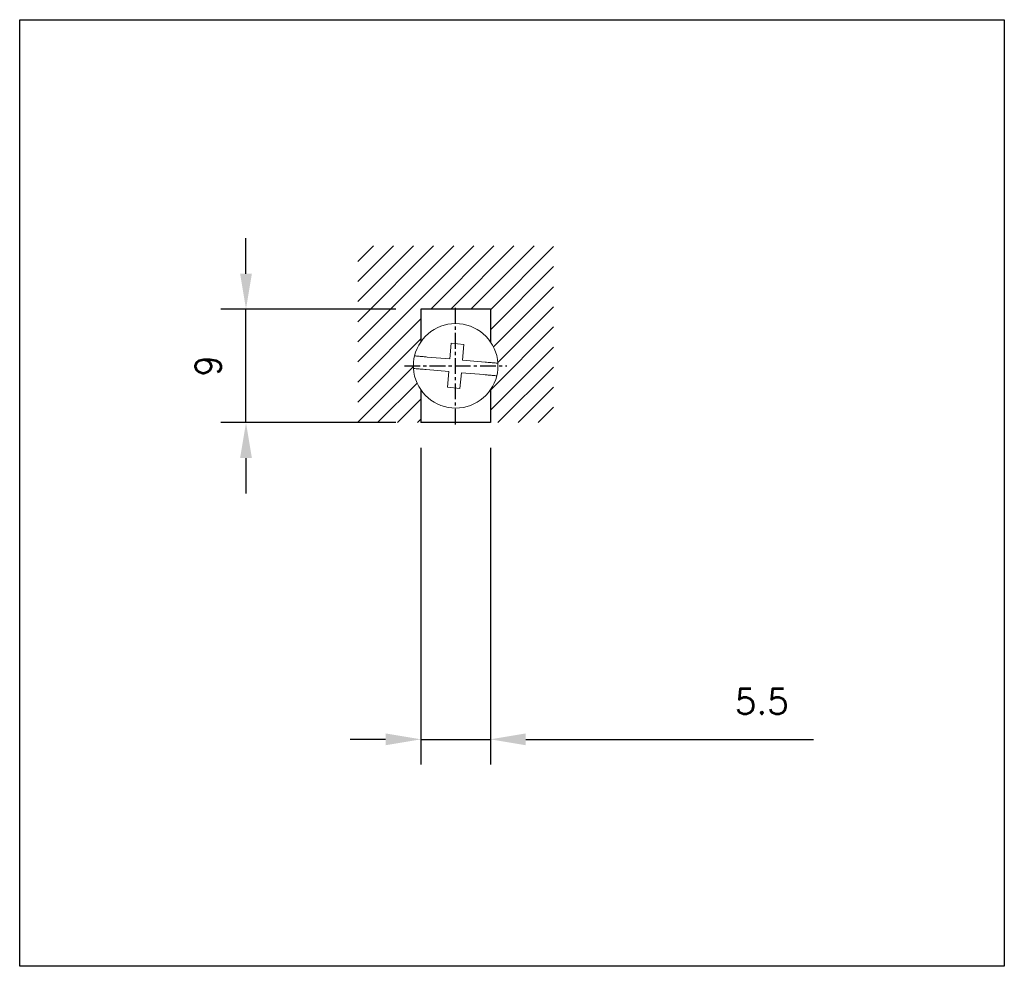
# Model space of a CAD drawing. Extents: x -6 to 988, y -5 to 692.
# Tile 3 of 5: x 568 to 646, y 290 to 365. Entities that reach past the tile are written whole.
import ezdxf

# ---------------------------------------------------------------- set-up
doc = ezdxf.new("R2010")
doc.units = 0
doc.header["$MEASUREMENT"] = 0
doc.linetypes.add('CENTER', pattern=[2, 1.25, -0.25, 0.25, -0.25])
doc.layers.get('0').update_dxf_attribs({"linetype": 'CONTINUOUS'})
doc.layers.add('AM_5', color=3, linetype='CONTINUOUS', lineweight=15)
for name, color, linetype in [('cen', 1, 'CENTER'), ('di', 3, 'CONTINUOUS'), ('DIM', 3, 'CONTINUOUS')]:
    doc.layers.add(name, color=color, linetype=linetype)
doc.styles.add('KIM', font='ROMANS.shx', dxfattribs={"height": 5, "bigfont": 'GSG1.shx'})
doc.styles.get("Standard").update_dxf_attribs({"font": 'romans.shx', "height": 2, "bigfont": 'hgs.shx'})
doc.dimstyles.new('STANDARD$0', dxfattribs={"dimtxt": 5, "dimasz": 5, "dimexe": 1, "dimexo": 2, "dimgap": 2, "dimtad": 1, "dimdec": 4, "dimzin": 12, "dimdsep": 46, "dimtxsty": 'KIM', "dimcen": -1, "dimdle": 0.1, "dimadec": 0, "dimazin": 0, "dimtfac": 1, "dimtdec": 4, "dimtmove": 0, "dimatfit": 3, "dimfxl": 0, "dimtolj": 1, "dimtzin": 0, "dimarcsym": 0})

# ---------------------------------------------------------------- blocks, each defined once
blk = doc.blocks.new('*D622')
at = {"layer": 'DIM'}
for p, q in [((599.447, 331.111), (599.447, 306.026)), ((604.947, 331.111), (604.947, 306.026)), ((596.647, 308.026), (593.847, 308.026)), ((599.447, 308.026), (604.947, 308.026)), ((607.747, 308.026), (630.542, 308.026))]:
    blk.add_line(p, q, dxfattribs=at)
for points in [[(596.647, 308.493), (596.647, 307.559), (599.447, 308.026)], [(607.747, 308.493), (607.747, 307.559), (604.947, 308.026)]]:
    blk.add_solid(points, dxfattribs=at)
at = {"layer": 'DIM', "insert": (626.447, 311.026), "char_height": 2, "attachment_point": 5}
blk.add_mtext('\\A1;5.5', dxfattribs=at)
blk = doc.blocks.new('*D623')
at = {"layer": 'DIM'}
for p, q in [((585.59, 344.911), (585.59, 347.711)), ((597.447, 342.111), (583.59, 342.111)), ((585.59, 333.111), (585.59, 342.111)), ((597.447, 333.111), (583.59, 333.111)), ((585.59, 330.311), (585.59, 327.511))]:
    blk.add_line(p, q, dxfattribs=at)
for points in [[(585.123, 344.911), (586.057, 344.911), (585.59, 342.111)], [(585.123, 330.311), (586.057, 330.311), (585.59, 333.111)]]:
    blk.add_solid(points, dxfattribs=at)
at = {"layer": 'DIM', "insert": (582.59, 337.611), "char_height": 2, "attachment_point": 5, "rotation": 90}
blk.add_mtext('\\A1;9', dxfattribs=at)
blk = doc.blocks.new('fdfsadfas')
at = {"color": 7, "linetype": 'Continuous', "lineweight": 15}
for p, q in [((235.989, 338.126), (235.88, 336.881)), ((236.985, 338.038), (235.989, 338.126)), ((236.876, 336.793), (236.985, 338.038)), ((235.88, 336.881), (234.09, 337.038)), ((238.665, 336.636), (236.876, 336.793)), ((234.003, 336.042), (235.792, 335.885)), ((235.792, 335.885), (235.682, 334.64)), ((236.678, 334.552), (236.788, 335.797)), ((236.788, 335.797), (238.577, 335.64)), ((235.682, 334.64), (236.678, 334.552))]:
    blk.add_line(p, q, dxfattribs=at)
for start, end in [(3.55253, 166.38516), (166.38516, 183.55253), (346.38516, 3.55253), (183.55253, 346.38516)]:
    blk.add_arc((236.334, 336.339), 3.35, start, end, dxfattribs=at)
for points, knots in [([(234.09, 337.038), (233.975, 337.049), (233.744, 337.069), (233.437, 337.096), (233.209, 337.116), (233.094, 337.126), (233.082, 337.127), (233.078, 337.128)], [0, 0, 0, 0, 0.219553, 0.439238, 0.655713, 0.868958, 1, 1, 1, 1]), ([(239.677, 336.547), (239.666, 336.548), (239.645, 336.549), (239.474, 336.564), (239.223, 336.587), (238.937, 336.612), (238.745, 336.629), (238.665, 336.636)], [0, 0, 0, 0, 0.2109274, 0.4218266, 0.6335624, 0.8475799, 1, 1, 1, 1]), ([(232.99, 336.131), (233.001, 336.13), (233.023, 336.129), (233.194, 336.114), (233.445, 336.091), (233.73, 336.066), (233.923, 336.049), (234.003, 336.042)], [0, 0, 0, 0, 0.210927, 0.421827, 0.633563, 0.84758, 1, 1, 1, 1]), ([(238.577, 335.64), (238.693, 335.629), (238.924, 335.609), (239.231, 335.582), (239.459, 335.562), (239.574, 335.552), (239.585, 335.551), (239.59, 335.55)], [0, 0, 0, 0, 0.219553, 0.439238, 0.655713, 0.868958, 1, 1, 1, 1])]:
    blk.add_open_spline(points, degree=3, knots=knots, dxfattribs=at)

msp = doc.modelspace()

# ---------------------------------------------------------------- linework, layer by layer
for p, q in [((604.947, 342.111), (599.447, 342.111)), ((599.447, 342.111), (599.447, 339.524)), ((604.947, 342.111), (604.947, 339.524)), ((599.447, 335.698), (599.447, 333.111)), ((604.947, 335.698), (604.947, 333.111)), ((604.947, 333.111), (599.447, 333.111))]:
    msp.add_line(p, q)
at = {"layer": 'AM_5'}
for p, q in [((594.447, 345.877), (595.681, 347.111)), ((594.447, 344.286), (597.272, 347.111)), ((594.447, 342.695), (598.863, 347.111)), ((594.447, 341.104), (600.454, 347.111)), ((594.447, 339.513), (602.045, 347.111)), ((594.447, 337.922), (603.636, 347.111)), ((600.227, 342.111), (605.227, 347.111)), ((601.818, 342.111), (606.818, 347.111)), ((603.409, 342.111), (608.409, 347.111)), ((604.947, 342.058), (609.947, 347.058)), ((604.947, 340.467), (609.947, 345.467)), ((605.189, 339.118), (609.947, 343.876)), ((605.537, 337.875), (609.947, 342.285)), ((594.447, 336.331), (599.447, 341.331)), ((604.947, 335.694), (609.947, 340.694)), ((594.447, 334.74), (599.447, 339.74)), ((604.947, 334.103), (609.947, 339.103)), ((594.447, 333.149), (598.848, 337.55)), ((605.546, 333.111), (609.947, 337.512)), ((596, 333.111), (599.137, 336.248)), ((607.137, 333.111), (609.947, 335.921)), ((597.591, 333.111), (599.447, 334.967)), ((608.728, 333.111), (609.947, 334.33)), ((599.182, 333.111), (599.447, 333.376))]:
    msp.add_line(p, q, dxfattribs=at)
at = {"layer": 'cen'}
for p, q in [((602.197, 332.968), (602.197, 342.253)), ((598.134, 337.611), (606.26, 337.611))]:
    msp.add_line(p, q, dxfattribs=at)
at = {"layer": 'di'}
msp.add_lwpolyline([(567.665, 365.029), (645.655, 365.029), (645.655, 290.048), (567.665, 290.048)], close=True, dxfattribs=at)

# ---------------------------------------------------------------- block references
msp.add_blockref('fdfsadfas', (365.863, 1.272))

# ---------------------------------------------------------------- dimensions: what is measured, and where the dimension line sits
at = {"layer": 'DIM'}
dim = msp.add_linear_dim(base=(585.59, 342.111), p1=(599.447, 333.111), p2=(599.447, 342.111), angle=90, dimstyle='STANDARD$0', override={"dimtxt": 3, "dimasz": 2.8, "dimexe": 2, "dimdec": 2, "dimzin": 8, "dimtxsty": 'Standard', "dimcen": 0, "dimclrd": 256, "dimclre": 256, "dimclrt": 256, "dimadec": 2, "dimazin": 2, "dimtfac": 0.6, "dimtdec": 2, "dimtzin": 8, "dimlwd": 65535, "dimlwe": 65535, "dimarcsym": 1}, dxfattribs=at)
dim.commit()
dim.dimension.update_dxf_attribs({"geometry": '*D623', "text_midpoint": (585.59, 337.611), "dimtype": 160})
dim = msp.add_linear_dim(base=(604.947, 308.026), p1=(599.447, 333.111), p2=(604.947, 333.111), dimstyle='STANDARD$0', override={"dimtxt": 3, "dimasz": 2.8, "dimexe": 2, "dimdec": 2, "dimzin": 8, "dimtxsty": 'Standard', "dimcen": 0, "dimclrd": 256, "dimclre": 256, "dimclrt": 256, "dimadec": 2, "dimazin": 2, "dimtfac": 0.6, "dimtdec": 2, "dimtzin": 8, "dimlwd": 65535, "dimlwe": 65535, "dimarcsym": 1}, dxfattribs=at)
dim.commit()
dim.dimension.update_dxf_attribs({"geometry": '*D622', "text_midpoint": (626.447, 308.026), "dimtype": 160})

doc.saveas('drawing.dxf')
